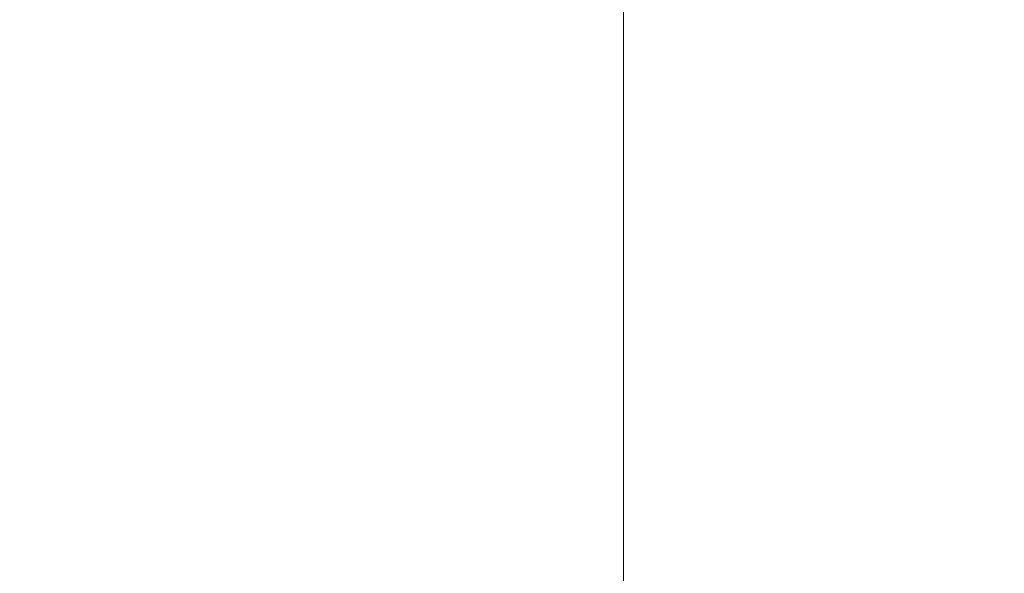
# Model space of a CAD drawing. Header units: millimetres. Extents: x 786 to 42540, y -7760 to 3796.
# Tile 215 of 256: x 39337.15 to 39342.24, y -5620.34 to -5617.48. Entities that reach past the tile are written whole.
import ezdxf

# ---------------------------------------------------------------- set-up
doc = ezdxf.new("R2010")
doc.units = ezdxf.units.MM
doc.linetypes.add('4_ Штрихпунктир_ 10 х 2 мм', pattern=[14, 10, -2, 0, -2])
doc.layers.add('A-FLOR-PATT', color=7, linetype='Continuous', lineweight=25)
doc.layers.add('S-GRID', color=7, linetype='Continuous', lineweight=5)

msp = doc.modelspace()

# ---------------------------------------------------------------- hatches: boundary and pattern name
at = {"layer": 'A-FLOR-PATT', "lineweight": 5}
h = msp.add_hatch(dxfattribs=at)
h.set_pattern_fill('FP_10', color=256, style=0, pattern_type=2)
h.set_pattern_definition([(50, (48694.2, -5700), (291.494, -25.502), [30.48, -335.28]), (355, (48694.2, -5700), (-56.389, 305.691), [24.384, -268.224]), (100.451, (48718.5, -5702.12), (235.108, 280.1865), [25.904, -284.944]), (46.184, (48694.2, -5618.72), (433.727, -67.268), [45.72, -502.92]), (96.636, (48730.35, -5624.33), (379.844, 395.885), [38.856, -427.416]), (351.184, (48694.2, -5618.7), (379.848, 395.881), [36.576, -402.336]), (21, (48734.85, -5639.04), (242.583, -163.624), [30.48, -335.28]), (326, (48734.85, -5639.04), (98.883, 294.701), [24.384, -268.224]), (71.451, (48755.06, -5652.68), (341.467, 131.074), [25.904, -284.944]), (37.5, (48694.21, -5700), (4.9419, 135.2883), [13.411, -251.562, 13.411, -258.877, -269.24]), (37.5, (48694.21, -5700), (4.9419, 135.2883), [-537.261, 13.411, -255.829]), (7.5, (48694.21, -5700), (106.9117, 160.289), [13.411, -141.834, 13.411, -245.466, -102.616]), (7.5, (48694.21, -5700), (106.9117, 160.289), [-414.122, 13.411, -89.205]), (327.5, (48603.58, -5700), (216.9455, -9.1662), [13.411, -88.189, 13.411, -303.581, -420.624]), (327.5, (48603.58, -5700), (216.9455, -9.1662), [-418.592, 13.411, -407.213]), (317.5, (48562.94, -5700), (237.007, 40.6827), [13.411, -118.669, 13.411, -197.104, -298.704]), (317.5, (48562.94, -5700), (237.007, 40.6827), [-342.595, 13.411, -285.293])])
h.paths.add_polyline_path([(37322.6086, -5746), (42440.2706, -5746), (42440.2706, -5617), (37240.2706, -5617), (37240.2706, -5746)])

# ---------------------------------------------------------------- linework, layer by layer
at = {"layer": 'S-GRID', "linetype": '4_ Штрихпунктир_ 10 х 2 мм'}
msp.add_line((39340.2706, -6960.0431), (39340.2706, 329.7621), dxfattribs=at)

doc.saveas('drawing.dxf')
